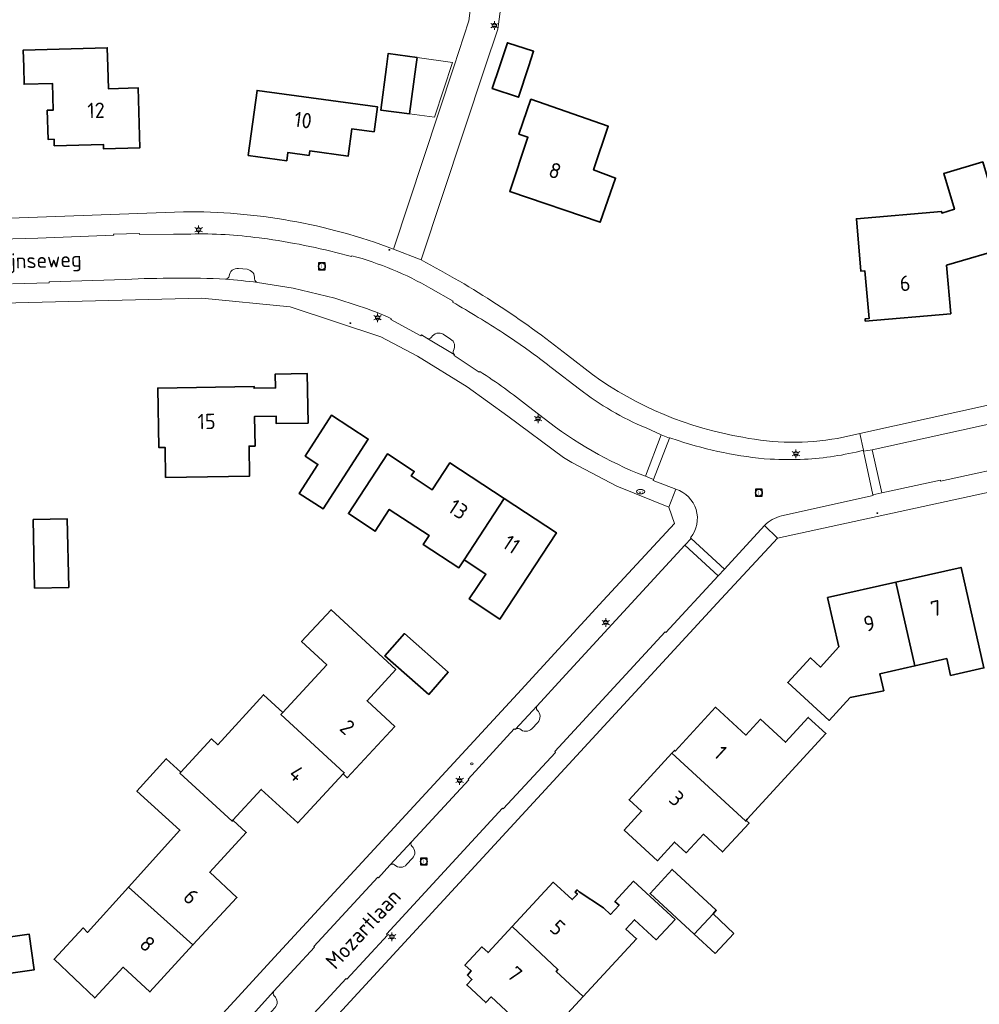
# Model space of a CAD drawing. Header units: metres. Extents: x 140853 to 145288, y 474558 to 480269.
# Tile 218 of 256: x 143616 to 143728, y 478140 to 478255. Entities that reach past the tile are written whole.
import ezdxf
from ezdxf.enums import TextEntityAlignment as Align

# ---------------------------------------------------------------- set-up
doc = ezdxf.new("R2010")
doc.units = ezdxf.units.M
doc.header["$MEASUREMENT"] = 0
for name, color, linetype, lineweight in [('B-WE-GR-GROENVOORZIENING-G', 80, 'Continuous', 18), ('B-WE-KL-ET_LS_OV_LICHTMAST-S', 190, 'Continuous', 18), ('B-WE-KL-WATER_BRANDLEIDING_PUT-S', 150, 'Continuous', 18), ('B-WE-KL-WATER_PUT-S', 170, 'Continuous', 18), ('B-WE-OG-BEBOUWING-G', 7, 'Continuous', 35), ('B-WE-OG-BEBOUWING_BIJGEBOUW-G', 7, 'Continuous', 18), ('B-WE-OG-BEBOUWING_HUISNUMMER-T18', 10, 'Continuous', 18), ('B-WE-OG-BEBOUWING_LUIFEL-G', 7, 'Continuous', 18), ('B-WE-OG-BEBOUWING_STRAATNAAM-T18', 10, 'Continuous', 18), ('B-WE-OG-TERREIN_ERF-G', 7, 'Continuous', 18), ('B-WE-RI-GWA_RIOOLPUT-S', 30, 'Continuous', 18), ('B-WE-VH-VERHARDING_BETONSTRAATSTEEN-G', 252, 'Continuous', 18), ('B-WE-VH-VERHARDING_TEGEL-G', 252, 'Continuous', 18), ('X-XX-XX-ALGEMEEN-S', 7, 'Continuous', 18)]:
    doc.layers.add(name, color=color, linetype=linetype, lineweight=lineweight)
doc.styles.add('NLCS-ISO', font='txt')

# ---------------------------------------------------------------- blocks, each defined once
blk = doc.blocks.new('SIE-WEG_AFVALBAK_TYPE_01')
for radius in [0.25, 0.156]:
    blk.add_circle((0, 0), radius)
blk = doc.blocks.new('B-SIE-WEG_LICHTMAST-SO')
at = {"ltscale": 0.1}
for p, q in [((-1.1, 0.63), (-2.19, 1.27)), ((0, 1.27), (0, 2.53)), ((1.1, 0.63), (2.19, 1.27)), ((-1.1, -0.63), (-2.19, -1.27)), ((0, -1.27), (0, -2.53)), ((1.1, -0.63), (2.19, -1.27))]:
    blk.add_line(p, q, dxfattribs=at)
at = {"flags": 128}
for points in [[(-1.16, 0.5), (1.16, 0.5)], [(-1.16, -0.5), (1.16, -0.5)]]:
    blk.add_lwpolyline(points, dxfattribs=at)
at = {"ltscale": 0.1}
blk.add_circle((0, 0), 1.27, dxfattribs=at)
at = {"style": 'NLCS-ISO'}
blk.add_attdef('TYPE', text='', height=1.8, dxfattribs=at).set_placement((0, 2.53), align=Align.BOTTOM_CENTER)
blk = doc.blocks.new('SRI-PUT_INSPECTIE-SO')
at = {"lineweight": -3, "flags": 128}
blk.add_lwpolyline([(-2, -2), (2, -2), (2, 2), (-2, 2)], close=True, dxfattribs=at)
at = {"lineweight": -3, "ltscale": 1.5}
blk.add_circle((0, 0), 2, dxfattribs=at)
at = {"ltscale": 0.1, "style": 'NLCS-ISO'}
blk.add_text('I', height=2.5, dxfattribs=at).set_placement((0, -0.01), align=Align.MIDDLE_CENTER)
blk = doc.blocks.new('SIE-WEG_STRAATPOT_BRANDKRAAN-SO')
blk.add_ellipse((0, 0), major_axis=(-0.729, 0), ratio=0.685994)
at = {"style": 'NLCS-ISO'}
blk.add_text('BR', height=0.4, dxfattribs=at).set_placement((-0.3, -0.15))
blk = doc.blocks.new('SKL-WATERLEIDINGPUT-SO')
at = {"color": 0, "linetype": 'ByBlock', "lineweight": 18}
blk.add_ellipse((0, 0), major_axis=(2.5, 0), ratio=0.54, dxfattribs=at)
at = {"color": 0, "linetype": 'ByBlock', "lineweight": 18, "style": 'NLCS-ISO'}
blk.add_text('wl', height=1.8, dxfattribs=at).set_placement((0, 0), align=Align.MIDDLE_CENTER)

msp = doc.modelspace()

# ---------------------------------------------------------------- linework, layer by layer
at = {"layer": 'B-WE-GR-GROENVOORZIENING-G', "ltscale": 0.2, "flags": 128}
for points in [[(143642.871, 478226.325), (143641.872, 478226.418), (143641.872, 478226.418, 0.4360879), (143640.787, 478225.531), (143640.787, 478225.531, -0.3867628), (143640.37, 478225.188), (143640.37, 478225.188, -0.0077884), (143644.106, 478224.793), (143644.106, 478224.793, -0.3809333), (143643.757, 478225.203), (143643.757, 478225.203, 0.4114078), (143642.871, 478226.325)], [(143664.433, 478218.379, -0.3412839), (143663.892, 478218.258), (143663.892, 478218.258), (143667.082, 478216.385), (143667.082, 478216.385, -0.4188623), (143666.999, 478216.855), (143666.999, 478216.855, 0.4075481), (143666.666, 478218.163), (143666.666, 478218.163), (143665.806, 478218.733), (143665.806, 478218.733, 0.4209715), (143664.433, 478218.379)], [(143676.154, 478172.637), (143676.855, 478173.378), (143676.855, 478173.378, 0.4161214), (143676.784, 478174.803), (143676.784, 478174.803, -0.3704923), (143676.769, 478175.326), (143676.769, 478175.326), (143674.193, 478172.554), (143674.193, 478172.554, -0.3520629), (143674.735, 478172.624), (143674.735, 478172.624, 0.4164878), (143676.154, 478172.637)], [(143662.135, 478158.916, -0.3745524), (143662.131, 478159.466), (143662.131, 478159.466), (143659.57, 478156.683), (143659.57, 478156.683, -0.3871762), (143660.115, 478156.724), (143660.115, 478156.724, 0.4260424), (143661.521, 478156.765), (143661.521, 478156.765), (143662.212, 478157.505), (143662.212, 478157.505, 0.4245337), (143662.135, 478158.916)], [(143645.435, 478139.256), (143646.123, 478140.012), (143646.123, 478140.012, 0.4184647), (143646.052, 478141.429), (143646.052, 478141.429, -0.3923898), (143646.02, 478141.959), (143646.02, 478141.959), (143643.506, 478139.212), (143643.506, 478139.212, -0.4160845), (143644.025, 478139.202), (143644.025, 478139.202, 0.4042599), (143645.435, 478139.256)]]:
    msp.add_lwpolyline(points, format="xyb", close=True, dxfattribs=at)
at = {"layer": 'B-WE-OG-BEBOUWING-G', "ltscale": 0.2, "flags": 128}
for points in [[(143626.593, 478250), (143626.532, 478252.218), (143616.716, 478251.948), (143616.77, 478250), (143616.826, 478247.949), (143620.135, 478248.04), (143620.221, 478244.922), (143619.521, 478244.902), (143619.615, 478241.504), (143620.315, 478241.523), (143620.335, 478240.763), (143626.083, 478240.921), (143626.098, 478240.392), (143630.356, 478240.519), (143630.163, 478247.516), (143626.665, 478247.42), (143626.593, 478250)], [(143672.369, 478250), (143671.527, 478247.438), (143674.592, 478246.431), (143675.765, 478250), (143676.356, 478251.798), (143673.291, 478252.805), (143672.369, 478250)], [(143662.745, 478251.063), (143659.347, 478251.528), (143659.155, 478250), (143658.517, 478244.91), (143661.846, 478244.494), (143662.6, 478250), (143662.745, 478251.063)], [(143643.013, 478239.605), (143647.51, 478239.006), (143647.637, 478239.958), (143650.125, 478239.626), (143650.196, 478240.161), (143654.706, 478239.561), (143655.13, 478242.743), (143657.717, 478242.398), (143658.115, 478245.319), (143644.053, 478247.235), (143643.013, 478239.605)], [(143676.034, 478246.186), (143674.652, 478242.107), (143675.694, 478241.754), (143673.565, 478235.429), (143684.13, 478231.832), (143685.938, 478236.986), (143683.365, 478237.947), (143685.082, 478243.048), (143676.034, 478246.186)], [(143725.098, 478221.133), (143724.625, 478226.793), (143731.829, 478228.917), (143728.846, 478238.881), (143724.286, 478237.515), (143725.536, 478233.338), (143724.061, 478232.897), (143724.045, 478233.087), (143714.087, 478232.23), (143714.615, 478226.093), (143715.083, 478226.133), (143715.562, 478220.573), (143715.094, 478220.533), (143715.116, 478220.274), (143725.098, 478221.133)], [(143649.999, 478208.359), (143649.892, 478214.149), (143646.172, 478214.081), (143646.202, 478212.471), (143643.702, 478212.425), (143643.698, 478212.645), (143632.442, 478212.438), (143632.569, 478205.492), (143633.289, 478205.503), (143633.346, 478202.004), (143643.164, 478202.163), (143643.108, 478205.663), (143643.818, 478205.674), (143643.754, 478209.124), (143646.263, 478209.17), (143646.28, 478208.29), (143649.999, 478208.359)], [(143649.65, 478204.49), (143651.152, 478203.516), (143648.965, 478200.143), (143651.751, 478198.337), (143657.039, 478206.494), (143652.752, 478209.274), (143649.65, 478204.49)], [(143672.904, 478199.54), (143666.575, 478203.696), (143664.522, 478200.57), (143662.065, 478202.183), (143662.41, 478202.71), (143659.292, 478204.757), (143654.71, 478197.777), (143657.836, 478195.724), (143659.499, 478198.257), (143664.147, 478195.206), (143663.472, 478194.177), (143667.627, 478191.45), (143668.233, 478192.367), (143672.904, 478199.54)], [(143672.904, 478199.54), (143668.233, 478192.367), (143670.796, 478190.684), (143668.842, 478187.802), (143672.398, 478185.457), (143679.022, 478195.524), (143672.904, 478199.54)], [(143617.867, 478197.073), (143618.039, 478189.075), (143622.038, 478189.161), (143621.866, 478197.159), (143617.867, 478197.073)], [(143718.688, 478189.761), (143720.916, 478179.982), (143724.645, 478180.826), (143725.089, 478178.866), (143728.981, 478179.747), (143726.321, 478191.49), (143718.688, 478189.761)], [(143718.688, 478189.761), (143710.712, 478187.955), (143712.011, 478182.22), (143709.872, 478179.843), (143708.722, 478180.912), (143706.067, 478178.056), (143710.902, 478173.618), (143713.35, 478176.285), (143717.269, 478177.085), (143716.823, 478179.055), (143720.916, 478179.982), (143718.688, 478189.761)], [(143647.045, 478174.553), (143646.822, 478174.312), (143654.234, 478167.5), (143654.097, 478167.352), (143654.574, 478166.91), (143660.13, 478172.914), (143656.893, 478175.909), (143660.255, 478179.542), (143652.688, 478186.545), (143649.251, 478182.831), (143652.195, 478180.107), (143647.045, 478174.553)], [(143664.098, 478176.645), (143666.386, 478179.231), (143661.278, 478183.75), (143658.992, 478181.166), (143664.098, 478176.645)], [(143654.097, 478167.352), (143654.234, 478167.5), (143646.822, 478174.312), (143647.045, 478174.553), (143644.81, 478176.607), (143639.445, 478170.768), (143638.708, 478171.444), (143635.131, 478167.561), (143635.03, 478167.452), (143641.134, 478161.843), (143641.228, 478161.945), (143644.542, 478165.542), (143648.801, 478161.628), (143654.097, 478167.352)], [(143701.189, 478161.931), (143701.329, 478162.083), (143710.52, 478172.063), (143708.461, 478173.96), (143705.785, 478171.054), (143702.857, 478173.751), (143701.157, 478171.904), (143697.626, 478175.156), (143692.898, 478170.029), (143692.825, 478170.096), (143692.532, 478169.778), (143701.121, 478161.857), (143701.189, 478161.931)], [(143701.189, 478161.931), (143701.121, 478161.857), (143692.532, 478169.778), (143687.515, 478164.338), (143688.978, 478162.989), (143686.944, 478160.784), (143690.819, 478157.211), (143692.839, 478159.402), (143694.206, 478158.141), (143696.206, 478160.31), (143698.448, 478158.242), (143701.546, 478161.601), (143701.189, 478161.931)], [(143629.019, 478154.132), (143636.541, 478147.376), (143641.696, 478152.923), (143638.505, 478155.865), (143642.775, 478160.52), (143641.228, 478161.945), (143641.134, 478161.843), (143635.03, 478167.452), (143635.131, 478167.561), (143633.428, 478169.129), (143629.998, 478165.343), (143635.032, 478160.783), (143629.019, 478154.132)], [(143697.324, 478151.018), (143697.706, 478151.433), (143692.545, 478156.191), (143689.962, 478153.39), (143695.123, 478148.632), (143697.324, 478151.018)], [(143682.168, 478141.345), (143688.397, 478148.089), (143687.155, 478149.236), (143688.16, 478150.323), (143690.701, 478147.975), (143692.886, 478150.341), (143688.045, 478154.812), (143685.867, 478152.454), (143686.345, 478152.013), (143685.354, 478150.94), (143684.539, 478151.694), (143681.668, 478153.582), (143681.433, 478153.799), (143681.209, 478153.557), (143681.474, 478153.313), (143680.877, 478152.666), (143678.63, 478154.7), (143673.841, 478149.515), (143679.204, 478144.502), (143679.01, 478144.263), (143682.168, 478141.345)], [(143636.541, 478147.376), (143629.019, 478154.132), (143624.237, 478148.843), (143623.703, 478149.37), (143620.328, 478145.71), (143625.082, 478141.175), (143628.39, 478144.763), (143631.526, 478141.894), (143636.541, 478147.376)], [(143606.756, 478142.872), (143617.994, 478144.458), (143617.411, 478148.638), (143606.179, 478147.053), (143606.756, 478142.872)], [(143682.168, 478141.345), (143679.01, 478144.263), (143679.204, 478144.502), (143673.841, 478149.515), (143671.031, 478146.472), (143670.297, 478147.151), (143668.329, 478145.02), (143669.064, 478144.342), (143668.616, 478143.857), (143669.16, 478143.355), (143668.549, 478142.694), (143670.775, 478140.638), (143671.386, 478141.299), (143677.182, 478135.946), (143682.168, 478141.345)]]:
    msp.add_lwpolyline(points, close=True, dxfattribs=at)
at = {"layer": 'B-WE-OG-BEBOUWING_BIJGEBOUW-G', "ltscale": 0.2, "flags": 128}
msp.add_lwpolyline([(143695.123, 478148.632), (143697.574, 478146.373), (143699.745, 478148.728), (143697.324, 478151.018), (143695.123, 478148.632)], close=True, dxfattribs=at)
at = {"layer": 'B-WE-OG-BEBOUWING_LUIFEL-G', "ltscale": 0.2, "flags": 128}
msp.add_lwpolyline([(143661.846, 478244.494), (143664.759, 478244.095), (143666.877, 478250.498), (143662.745, 478251.063), (143662.6, 478250), (143661.846, 478244.494)], close=True, dxfattribs=at)
at = {"layer": 'B-WE-OG-TERREIN_ERF-G', "ltscale": 0.2, "flags": 128}
msp.add_lwpolyline([(143577.607, 478257.979), (143577.115, 478250), (143576.966, 478247.58), (143576.409, 478233.127), (143578.658, 478230.976), (143579.891, 478231.032), (143635.465, 478233.042), (143635.465, 478233.042, -0.0930014), (143659.979, 478228.688), (143659.979, 478228.688), (143667.028, 478250), (143668.794, 478255.34), (143671.8, 478278.385)], format="xyb", dxfattribs=at)
msp.add_lwpolyline([(143670.71, 478250), (143663.216, 478227.416), (143663.216, 478227.416, -0.0465714), (143680.328, 478216.291), (143680.328, 478216.291), (143683.236, 478214.038), (143683.236, 478214.038, 0.1156687), (143700.819, 478206.694), (143700.819, 478206.694, 0.091863), (143711.879, 478206.568), (143711.879, 478206.568), (143714.47, 478207.141), (143784.596, 478222.639), (143787.142, 478225.019), (143794.491, 478250), (143796.449, 478256.87), (143798.459, 478263.686), (143796.752, 478266.075), (143738.164, 478271.84), (143710.711, 478274.522), (143675.325, 478278.015), (143672.167, 478254.392), (143670.71, 478250)], format="xyb", close=True, dxfattribs=at)
for points in [[(143616.77, 478250), (143616.716, 478251.948), (143626.532, 478252.218), (143626.593, 478250), (143626.665, 478247.42), (143630.163, 478247.516), (143630.356, 478240.519), (143626.098, 478240.392), (143626.083, 478240.921), (143620.335, 478240.763), (143620.315, 478241.523), (143619.615, 478241.504), (143619.521, 478244.902), (143620.221, 478244.922), (143620.135, 478248.04), (143616.826, 478247.949), (143616.77, 478250)], [(143675.765, 478250), (143674.592, 478246.431), (143671.527, 478247.438), (143672.369, 478250), (143673.291, 478252.805), (143676.356, 478251.798), (143675.765, 478250)], [(143659.155, 478250), (143659.347, 478251.528), (143662.745, 478251.063), (143662.6, 478250), (143661.846, 478244.494), (143658.517, 478244.91), (143659.155, 478250)], [(143643.013, 478239.605), (143644.053, 478247.235), (143658.115, 478245.319), (143657.717, 478242.398), (143655.13, 478242.743), (143654.706, 478239.561), (143650.196, 478240.161), (143650.125, 478239.626), (143647.637, 478239.958), (143647.51, 478239.006), (143643.013, 478239.605)], [(143676.034, 478246.186), (143685.082, 478243.048), (143683.365, 478237.947), (143685.938, 478236.986), (143684.13, 478231.832), (143673.565, 478235.429), (143675.694, 478241.754), (143674.652, 478242.107), (143676.034, 478246.186)], [(143715.116, 478220.274), (143715.094, 478220.533), (143715.562, 478220.573), (143715.083, 478226.133), (143714.615, 478226.093), (143714.087, 478232.23), (143724.045, 478233.087), (143724.061, 478232.897), (143725.536, 478233.338), (143724.286, 478237.515), (143728.846, 478238.881), (143731.829, 478228.917), (143724.625, 478226.793), (143725.098, 478221.133), (143715.116, 478220.274)], [(143649.999, 478208.359), (143646.28, 478208.29), (143646.263, 478209.17), (143643.754, 478209.124), (143643.818, 478205.674), (143643.108, 478205.663), (143643.164, 478202.163), (143633.346, 478202.004), (143633.289, 478205.503), (143632.569, 478205.492), (143632.442, 478212.438), (143643.698, 478212.645), (143643.702, 478212.425), (143646.202, 478212.471), (143646.172, 478214.081), (143649.892, 478214.149), (143649.999, 478208.359)], [(143649.65, 478204.49), (143652.752, 478209.274), (143657.039, 478206.494), (143651.751, 478198.337), (143648.965, 478200.143), (143651.152, 478203.516), (143649.65, 478204.49)], [(143668.233, 478192.367), (143667.627, 478191.45), (143663.472, 478194.177), (143664.147, 478195.206), (143659.499, 478198.257), (143657.836, 478195.724), (143654.71, 478197.777), (143659.292, 478204.757), (143662.41, 478202.71), (143662.065, 478202.183), (143664.522, 478200.57), (143666.575, 478203.696), (143672.904, 478199.54), (143679.022, 478195.524), (143672.398, 478185.457), (143668.842, 478187.802), (143670.796, 478190.684), (143668.233, 478192.367)], [(143617.867, 478197.073), (143621.866, 478197.159), (143622.038, 478189.161), (143618.039, 478189.075), (143617.867, 478197.073)], [(143720.916, 478179.982), (143716.823, 478179.055), (143717.269, 478177.085), (143713.35, 478176.285), (143710.902, 478173.618), (143706.067, 478178.056), (143708.722, 478180.912), (143709.872, 478179.843), (143712.011, 478182.22), (143710.712, 478187.955), (143718.688, 478189.761), (143726.321, 478191.49), (143728.981, 478179.747), (143725.089, 478178.866), (143724.645, 478180.826), (143720.916, 478179.982)], [(143629.019, 478154.132), (143635.032, 478160.783), (143629.998, 478165.343), (143633.428, 478169.129), (143635.131, 478167.561), (143638.708, 478171.444), (143639.445, 478170.768), (143644.81, 478176.607), (143647.045, 478174.553), (143652.195, 478180.107), (143649.251, 478182.831), (143652.688, 478186.545), (143660.255, 478179.542), (143656.893, 478175.909), (143660.13, 478172.914), (143654.574, 478166.91), (143654.097, 478167.352), (143648.801, 478161.628), (143644.542, 478165.542), (143641.228, 478161.945), (143642.775, 478160.52), (143638.505, 478155.865), (143641.696, 478152.923), (143636.541, 478147.376), (143631.526, 478141.894), (143628.39, 478144.763), (143625.082, 478141.175), (143620.328, 478145.71), (143623.703, 478149.37), (143624.237, 478148.843), (143629.019, 478154.132)], [(143664.098, 478176.645), (143658.992, 478181.166), (143661.278, 478183.75), (143666.386, 478179.231), (143664.098, 478176.645)], [(143692.532, 478169.778), (143692.825, 478170.096), (143692.898, 478170.029), (143697.626, 478175.156), (143701.157, 478171.904), (143702.857, 478173.751), (143705.785, 478171.054), (143708.461, 478173.96), (143710.52, 478172.063), (143701.329, 478162.083), (143701.189, 478161.931), (143701.546, 478161.601), (143698.448, 478158.242), (143696.206, 478160.31), (143694.206, 478158.141), (143692.839, 478159.402), (143690.819, 478157.211), (143686.944, 478160.784), (143688.978, 478162.989), (143687.515, 478164.338), (143692.532, 478169.778)], [(143695.123, 478148.632), (143689.962, 478153.39), (143692.545, 478156.191), (143697.706, 478151.433), (143697.324, 478151.018), (143695.123, 478148.632)], [(143673.841, 478149.515), (143678.63, 478154.7), (143680.877, 478152.666), (143681.474, 478153.313), (143681.209, 478153.557), (143681.433, 478153.799), (143681.668, 478153.582), (143684.539, 478151.694), (143685.354, 478150.94), (143686.345, 478152.013), (143685.867, 478152.454), (143688.045, 478154.812), (143692.886, 478150.341), (143690.701, 478147.975), (143688.16, 478150.323), (143687.155, 478149.236), (143688.397, 478148.089), (143682.168, 478141.345), (143677.182, 478135.946), (143671.386, 478141.299), (143670.775, 478140.638), (143668.549, 478142.694), (143669.16, 478143.355), (143668.616, 478143.857), (143669.064, 478144.342), (143668.329, 478145.02), (143670.297, 478147.151), (143671.031, 478146.472), (143673.841, 478149.515)], [(143606.756, 478142.872), (143606.179, 478147.053), (143617.411, 478148.638), (143617.994, 478144.458), (143606.756, 478142.872)]]:
    msp.add_lwpolyline(points, close=True, dxfattribs=at)
for points in [[(143636.196, 478135.162), (143646.557, 478146.471), (143674.479, 478176.735), (143684.474, 478187.604), (143692.808, 478196.622), (143692.164, 478198.541), (143686.094, 478200.997), (143680.825, 478203.744), (143679.858, 478204.323), (143673.351, 478209.181), (143668.593, 478212.58), (143662.806, 478216.157), (143658.493, 478218.433), (143647.921, 478221.936), (143637.584, 478222.941), (143580.074, 478221.508)], [(143732.651, 478114.826), (143781.657, 478167.964), (143808.296, 478196.785), (143808.249, 478199.54), (143789.234, 478212.503), (143789.177, 478212.53), (143787.164, 478212.808), (143786.127, 478212.587), (143761.655, 478207.234), (143757.833, 478206.396), (143754.828, 478205.771), (143751.462, 478205.02), (143704.846, 478194.909), (143697.812, 478187.316), (143655.832, 478141.75), (143627.487, 478110.949)]]:
    msp.add_lwpolyline(points, dxfattribs=at)
at = {"layer": 'B-WE-VH-VERHARDING_BETONSTRAATSTEEN-G', "ltscale": 0.2, "flags": 128}
for points in [[(143605.282, 478229.608), (143618.422, 478229.956), (143627.288, 478230.311), (143627.277, 478230.417), (143630.295, 478230.491), (143630.304, 478230.381), (143634.279, 478230.432), (143636.305, 478230.445), (143636.305, 478230.445, -0.0420579), (143644.295, 478229.987), (143644.295, 478229.987), (143645.278, 478229.866), (143645.278, 478229.866, -0.0323886), (143655.067, 478227.805), (143655.067, 478227.805), (143655.107, 478227.913), (143655.107, 478227.913, -0.0650863), (143664.342, 478224.09), (143664.342, 478224.09), (143666.947, 478222.596), (143666.882, 478222.503), (143666.882, 478222.503, -0.0107009), (143672.857, 478218.849), (143672.857, 478218.849), (143673.706, 478218.293), (143673.706, 478218.293, -0.0163159), (143678.558, 478214.752), (143678.558, 478214.752), (143681.735, 478212.324), (143681.735, 478212.324, 0.0672638), (143689.51, 478207.789), (143689.51, 478207.789), (143691.28, 478206.974), (143692.249, 478206.579), (143692.292, 478206.648), (143693.257, 478206.315), (143693.257, 478206.315, 0.0599132), (143704.003, 478204.131), (143704.003, 478204.131, 0.00996), (143708.006, 478204.119), (143708.006, 478204.119, 0.0473365), (143714.905, 478205.172), (143714.905, 478205.172), (143714.47, 478207.141), (143711.879, 478206.568), (143711.879, 478206.568, -0.091863), (143700.819, 478206.694), (143700.819, 478206.694, -0.1156687), (143683.236, 478214.038), (143683.236, 478214.038), (143680.328, 478216.291), (143680.328, 478216.291, 0.0465714), (143663.216, 478227.416), (143663.216, 478227.416), (143659.979, 478228.688), (143659.979, 478228.688, 0.0930014), (143635.465, 478233.042), (143635.465, 478233.042), (143579.891, 478231.032)], [(143615.483, 478224.623), (143619.741, 478224.752), (143619.74, 478224.859), (143628.67, 478225.148), (143628.67, 478225.148, -0.0213453), (143640.37, 478225.188), (143640.37, 478225.188, 0.3867628), (143640.787, 478225.531), (143640.787, 478225.531, -0.4360879), (143641.872, 478226.418), (143641.872, 478226.418), (143642.871, 478226.325), (143642.871, 478226.325, -0.4114078), (143643.757, 478225.203), (143643.757, 478225.203, 0.3809333), (143644.106, 478224.793), (143644.106, 478224.793), (143648.253, 478224.106), (143653.14, 478222.941), (143655.99, 478222.019), (143655.99, 478222.019, -0.033415), (143659.74, 478220.546), (143659.74, 478220.546), (143659.67, 478220.464), (143663.194, 478218.566), (143663.247, 478218.653), (143663.892, 478218.258), (143663.892, 478218.258, 0.3412839), (143664.433, 478218.379), (143664.433, 478218.379, -0.4209715), (143665.806, 478218.733), (143665.806, 478218.733), (143666.666, 478218.163), (143666.666, 478218.163, -0.4075481), (143666.999, 478216.855), (143666.999, 478216.855, 0.4188623), (143667.082, 478216.385), (143667.082, 478216.385), (143667.123, 478216.361), (143667.07, 478216.25), (143670.007, 478214.32), (143670.077, 478214.398), (143670.077, 478214.398, -0.0230199), (143675.748, 478210.304), (143675.748, 478210.304), (143676.915, 478209.406), (143676.915, 478209.406, 0.0711382), (143688.508, 478202.497), (143688.508, 478202.497), (143689.433, 478202.137), (143691.28, 478206.974), (143689.51, 478207.789), (143689.51, 478207.789, -0.0672638), (143681.735, 478212.324), (143681.735, 478212.324), (143678.558, 478214.752), (143678.558, 478214.752, 0.0163159), (143673.706, 478218.293), (143673.706, 478218.293), (143672.857, 478218.849), (143672.857, 478218.849, 0.0107009), (143666.882, 478222.503), (143666.882, 478222.503), (143666.947, 478222.596), (143664.342, 478224.09), (143664.342, 478224.09, 0.0650863), (143655.107, 478227.913), (143655.107, 478227.913), (143655.067, 478227.805), (143655.067, 478227.805, 0.0323886), (143645.278, 478229.866), (143645.278, 478229.866), (143644.295, 478229.987), (143644.295, 478229.987, 0.0420579), (143636.305, 478230.445), (143636.305, 478230.445), (143634.279, 478230.432), (143630.304, 478230.381), (143630.295, 478230.491), (143627.277, 478230.417), (143627.288, 478230.311), (143618.422, 478229.956), (143605.282, 478229.608)], [(143580.074, 478221.508), (143637.584, 478222.941), (143647.921, 478221.936), (143658.493, 478218.433), (143662.806, 478216.157), (143668.593, 478212.58), (143673.351, 478209.181), (143679.858, 478204.323), (143680.825, 478203.744), (143686.094, 478200.997), (143692.164, 478198.541), (143692.986, 478200.616), (143690.351, 478201.66), (143690.386, 478201.767), (143689.433, 478202.137), (143688.508, 478202.497), (143688.508, 478202.497, -0.0711382), (143676.915, 478209.406), (143676.915, 478209.406), (143675.748, 478210.304), (143675.748, 478210.304, 0.0230199), (143670.077, 478214.398), (143670.077, 478214.398), (143670.007, 478214.32), (143667.07, 478216.25), (143667.123, 478216.361), (143667.082, 478216.385), (143663.892, 478218.258), (143663.247, 478218.653), (143663.194, 478218.566), (143659.67, 478220.464), (143659.74, 478220.546), (143659.74, 478220.546, 0.033415), (143655.99, 478222.019), (143655.99, 478222.019), (143653.14, 478222.941), (143648.253, 478224.106), (143644.106, 478224.793), (143644.106, 478224.793, 0.0077884), (143640.37, 478225.188), (143640.37, 478225.188, 0.0213453), (143628.67, 478225.148), (143628.67, 478225.148), (143619.74, 478224.859), (143619.741, 478224.752), (143615.483, 478224.623)], [(143733.936, 478203.758), (143723.91, 478201.573), (143723.89, 478201.686), (143717.054, 478200.222), (143716.003, 478199.984), (143716.035, 478199.88), (143705.339, 478197.508), (143705.339, 478197.508, 0.1432661), (143703.337, 478196.375), (143703.337, 478196.375), (143704.846, 478194.909), (143751.462, 478205.02)], [(143643.506, 478139.212), (143646.02, 478141.959), (143650.771, 478147.133), (143650.688, 478147.181), (143658.153, 478155.292), (143658.23, 478155.222), (143659.57, 478156.683), (143662.131, 478159.466), (143668.782, 478166.672), (143668.702, 478166.732), (143674.102, 478172.621), (143674.193, 478172.554), (143676.769, 478175.326), (143679.682, 478178.524), (143694.047, 478194.108), (143694.783, 478194.871), (143694.7, 478194.961), (143694.7, 478194.961, 0.5309121), (143692.986, 478200.616), (143692.986, 478200.616), (143692.164, 478198.541), (143692.808, 478196.622), (143684.474, 478187.604), (143674.479, 478176.735), (143646.557, 478146.471), (143636.196, 478135.162)], [(143642.224, 478130.211), (143654.455, 478143.468), (143654.55, 478143.388), (143659.281, 478148.526), (143659.184, 478148.619), (143672.744, 478163.347), (143672.82, 478163.276), (143678.9, 478169.87), (143678.839, 478169.975), (143691.721, 478183.956), (143691.805, 478183.892), (143697.93, 478190.519), (143694.047, 478194.108), (143679.682, 478178.524), (143676.769, 478175.326), (143676.769, 478175.326, 0.3704923), (143676.784, 478174.803), (143676.784, 478174.803, -0.4161214), (143676.855, 478173.378), (143676.855, 478173.378), (143676.154, 478172.637), (143676.154, 478172.637, -0.4164878), (143674.735, 478172.624), (143674.735, 478172.624, 0.3520629), (143674.193, 478172.554), (143674.193, 478172.554), (143674.102, 478172.621), (143668.702, 478166.732), (143668.782, 478166.672), (143662.131, 478159.466), (143662.131, 478159.466, 0.3745524), (143662.135, 478158.916), (143662.135, 478158.916, -0.4245337), (143662.212, 478157.505), (143662.212, 478157.505), (143661.521, 478156.765), (143661.521, 478156.765, -0.4260424), (143660.115, 478156.724), (143660.115, 478156.724, 0.3871762), (143659.57, 478156.683), (143659.57, 478156.683), (143658.23, 478155.222), (143658.153, 478155.292), (143650.688, 478147.181), (143650.771, 478147.133), (143646.02, 478141.959), (143646.02, 478141.959, 0.3923898), (143646.052, 478141.429), (143646.052, 478141.429, -0.4184647), (143646.123, 478140.012)]]:
    msp.add_lwpolyline(points, format="xyb", dxfattribs=at)
for points in [[(143788.316, 478223.664), (143788.597, 478224.564), (143787.142, 478225.019), (143784.596, 478222.639), (143714.47, 478207.141), (143714.905, 478205.172), (143714.912, 478205.06), (143715.94, 478205.235), (143730.612, 478208.471), (143730.598, 478208.571), (143734.5, 478209.37), (143734.525, 478209.272), (143747.129, 478212.024), (143766.803, 478216.33), (143766.789, 478216.438), (143771.678, 478217.498), (143771.708, 478217.394), (143783.376, 478219.933), (143784.403, 478220.163), (143784.398, 478220.28), (143784.398, 478220.28, 0.239933), (143788.316, 478223.664)], [(143692.986, 478200.616, -0.5309121), (143694.7, 478194.961), (143694.7, 478194.961), (143694.783, 478194.871), (143698.654, 478191.294), (143703.337, 478196.375), (143703.337, 478196.375, -0.1432661), (143705.339, 478197.508), (143705.339, 478197.508), (143716.035, 478199.88), (143716.003, 478199.984), (143714.912, 478205.06), (143714.905, 478205.172), (143714.905, 478205.172, -0.0473365), (143708.006, 478204.119), (143708.006, 478204.119, -0.00996), (143704.003, 478204.131), (143704.003, 478204.131, -0.0599132), (143693.257, 478206.315), (143693.257, 478206.315), (143692.292, 478206.648), (143692.249, 478206.579), (143690.386, 478201.767), (143690.351, 478201.66), (143692.986, 478200.616)]]:
    msp.add_lwpolyline(points, format="xyb", close=True, dxfattribs=at)
for points in [[(143762.033, 478209.995), (143784.453, 478214.856), (143783.376, 478219.933), (143771.708, 478217.394), (143771.678, 478217.498), (143766.789, 478216.438), (143766.803, 478216.33), (143747.129, 478212.024), (143734.525, 478209.272), (143734.5, 478209.37), (143730.598, 478208.571), (143730.612, 478208.471), (143715.94, 478205.235), (143717.054, 478200.222), (143723.89, 478201.686), (143723.91, 478201.573), (143733.936, 478203.758), (143733.917, 478203.869), (143750.275, 478207.44), (143750.283, 478207.331), (143762.053, 478209.896), (143762.033, 478209.995)], [(143692.249, 478206.579), (143691.28, 478206.974), (143689.433, 478202.137), (143690.386, 478201.767), (143692.249, 478206.579)], [(143716.003, 478199.984), (143717.054, 478200.222), (143715.94, 478205.235), (143714.912, 478205.06), (143716.003, 478199.984)], [(143697.93, 478190.519), (143698.654, 478191.294), (143694.783, 478194.871), (143694.047, 478194.108), (143697.93, 478190.519)]]:
    msp.add_lwpolyline(points, close=True, dxfattribs=at)
msp.add_lwpolyline([(143627.487, 478110.949), (143655.832, 478141.75), (143697.812, 478187.316), (143704.846, 478194.909), (143703.337, 478196.375), (143698.654, 478191.294), (143697.93, 478190.519), (143691.805, 478183.892), (143691.721, 478183.956), (143678.839, 478169.975), (143678.9, 478169.87), (143672.82, 478163.276), (143672.744, 478163.347), (143659.184, 478148.619), (143659.281, 478148.526), (143654.55, 478143.388), (143654.455, 478143.468), (143642.224, 478130.211)], dxfattribs=at)
at = {"layer": 'B-WE-VH-VERHARDING_TEGEL-G', "ltscale": 0.2, "flags": 128}
msp.add_lwpolyline([(143663.216, 478227.416), (143670.71, 478250), (143672.167, 478254.392), (143675.325, 478278.015), (143672.984, 478278.249), (143671.8, 478278.385), (143668.794, 478255.34), (143667.028, 478250), (143659.979, 478228.688), (143663.216, 478227.416)], close=True, dxfattribs=at)

# ---------------------------------------------------------------- block references
at = {"layer": 'B-WE-KL-ET_LS_OV_LICHTMAST-S', "xscale": 0.2, "yscale": 0.2, "zscale": 0.2}
for p in [(143671.784, 478254.801), (143637.217, 478230.938), (143658.127, 478220.658), (143676.887, 478208.863), (143707.015, 478204.771), (143684.795, 478185.037), (143667.712, 478166.594), (143659.809, 478148.323)]:
    msp.add_blockref('B-SIE-WEG_LICHTMAST-SO', p, dxfattribs=at)
at = {"layer": 'B-WE-KL-WATER_BRANDLEIDING_PUT-S', "xscale": 0.2, "yscale": 0.2, "zscale": 0.2}
msp.add_blockref('SIE-WEG_STRAATPOT_BRANDKRAAN-SO', (143669.138, 478168.539), dxfattribs=at)
at = {"layer": 'B-WE-KL-WATER_PUT-S', "xscale": 0.2, "yscale": 0.2, "zscale": 0.2}
msp.add_blockref('SKL-WATERLEIDINGPUT-SO', (143688.865, 478200.34), dxfattribs=at)
at = {"layer": 'B-WE-RI-GWA_RIOOLPUT-S', "xscale": 0.2, "yscale": 0.2, "zscale": 0.2}
for p in [(143651.615, 478226.677), (143702.685, 478200.213), (143663.532, 478157.123)]:
    msp.add_blockref('SRI-PUT_INSPECTIE-SO', p, dxfattribs=at)
at = {"layer": 'X-XX-XX-ALGEMEEN-S', "xscale": 0.2, "yscale": 0.2, "zscale": 0.2}
for p in [(143659.511, 478228.601), (143654.948, 478220.022), (143716.53, 478197.828)]:
    msp.add_blockref('SIE-WEG_AFVALBAK_TYPE_01', p, dxfattribs=at)

# ---------------------------------------------------------------- texts
at = {"layer": 'B-WE-OG-BEBOUWING_HUISNUMMER-T18', "style": 'NLCS-ISO'}
for s, rotation, p in [('12', 1.5, (143625.228, 478244.899)), ('10', 352.4, (143649.418, 478243.756)), ('8', 341.2, (143678.861, 478237.851)), ('6', 4.9, (143719.765, 478224.689)), ('15', 1, (143638.144, 478208.542)), ('13', 326.7, (143667.544, 478198.274)), ('11', 326.7, (143673.768, 478194.188)), ('7', 12.8, (143723.388, 478186.724)), ('9', 12.8, (143715.584, 478184.957)), ('2', 317.2, (143654.595, 478172.822)), ('1', 317.3, (143698.203, 478169.881)), ('4', 317.2, (143648.689, 478167.397)), ('3', 317.3, (143693.086, 478164.479)), ('6', 317.1, (143636.328, 478153.022)), ('5', 317.3, (143679.174, 478149.393)), ('8', 317.6, (143631.231, 478147.497)), ('7', 317.3, (143674.167, 478143.972))]:
    msp.add_text(s, height=1.8, rotation=rotation, dxfattribs=at).set_placement(p, align=Align.MIDDLE_CENTER)
at = {"layer": 'B-WE-OG-BEBOUWING_STRAATNAAM-T18', "style": 'NLCS-ISO'}
for s, rotation, p in [('Botterwijnseweg', 1.7, (143615.025, 478227.288)), ('Mozartlaan', 47.4, (143656.442, 478149.257))]:
    msp.add_text(s, height=1.8, rotation=rotation, dxfattribs=at).set_placement(p, align=Align.MIDDLE_CENTER)

doc.saveas('drawing.dxf')
